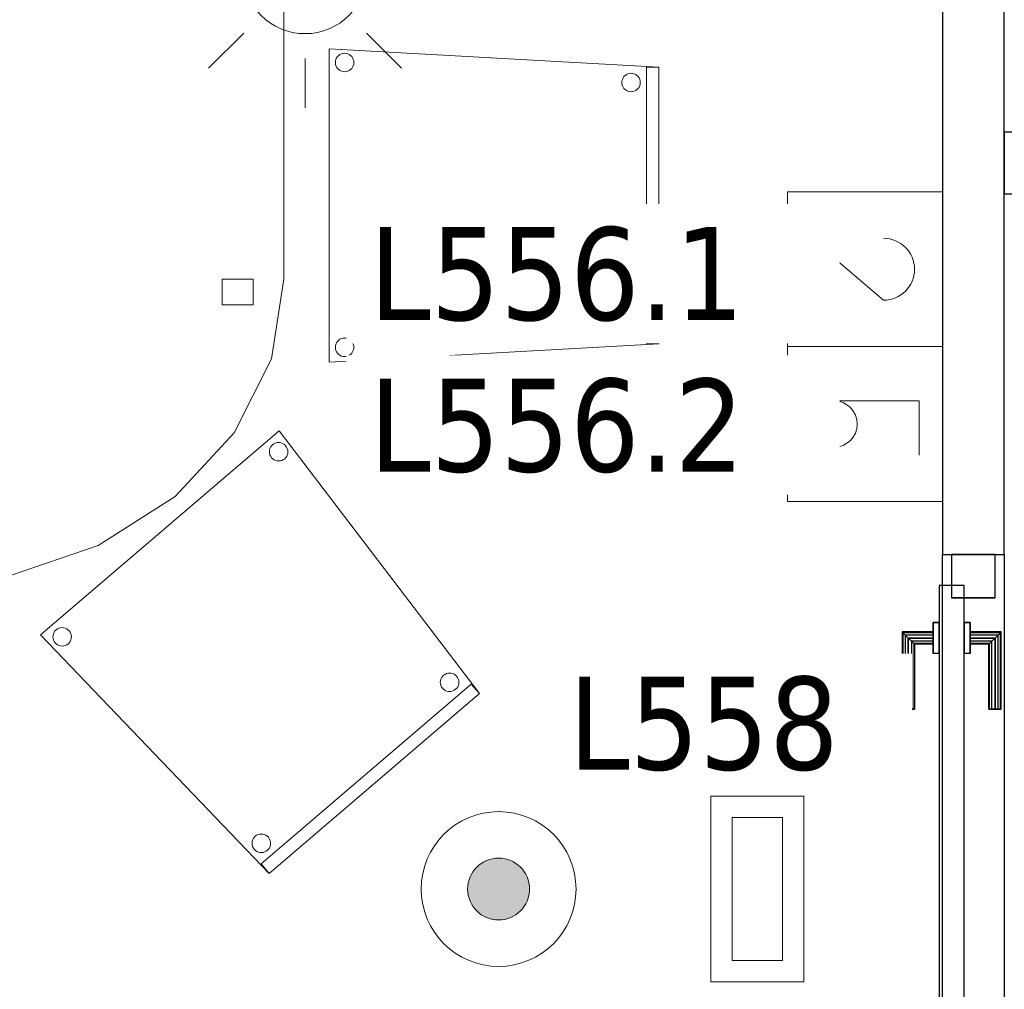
# Model space of a CAD drawing. Header units: metres. Extents: x 397.7 to 427.5, y 12.7 to 28.4.
# Tile 9 of 128: x 402.8 to 404.4, y 24.5 to 26.1. Entities that reach past the tile are written whole.
import ezdxf

# ---------------------------------------------------------------- set-up
doc = ezdxf.new("R2010")
doc.units = ezdxf.units.M
doc.layers.add('01_CARPINTERIA', color=5, linetype='Continuous', lineweight=25, true_color=0x0000ff)
for name, color, linetype, lineweight in [('02_MOBILIARIO', 7, 'Continuous', 18), ('A-DETL-____-MBND', 7, 'Continuous', 18), ('A-DETL-GENF-OTLN', 7, 'Continuous', 18), ('A-GENM-____-OTLN', 7, 'Continuous', 18), ('A-WALL-____-MCUT', 7, 'Continuous', 25), ('A-WALL-____-OTLN', 7, 'Continuous', 25), ('E-ELEC-FIXT-IDEN', 7, 'Continuous', 30), ('E-LITE-____-IDEN', 7, 'Continuous', 30)]:
    doc.layers.add(name, color=color, linetype=linetype, lineweight=lineweight)
doc.styles.add('Tahoma_4', font='tahoma.ttf', dxfattribs={"height": 0.15})

# ---------------------------------------------------------------- blocks, each defined once
blk = doc.blocks.new('Family - Evans P5-151235-08_ENLLUMENAT_P5')
at = {"layer": 'A-WALL-____-MCUT', "color": 253, "true_color": 0xaaaaaa}
for p, q in [((2.821, 0.1), (0, 0.1)), ((0, 0.1), (0, 0)), ((0, 0), (2.821, 0))]:
    blk.add_line(p, q, dxfattribs=at)
at = {"layer": 'A-WALL-____-OTLN', "color": 253, "true_color": 0xaaaaaa}
for p, q in [((2.821, 0.1), (0, 0.1)), ((0, 0.1), (0, 0)), ((0, 0), (2.821, 0))]:
    blk.add_line(p, q, dxfattribs=at)
at = {"layer": 'A-WALL-____-OTLN', "color": 253, "lineweight": 18, "true_color": 0xaaaaaa}
blk.add_line((0, 0), (2.821, 0), dxfattribs=at)
blk = doc.blocks.new('Family - Evans P5-151471-08_ENLLUMENAT_P5')
at = {"layer": 'A-WALL-____-OTLN', "color": 253, "true_color": 0xaaaaaa}
for p, q in [((0, 0.1), (0.94, 0.1)), ((0, 0), (0, 0.1)), ((0, 0.1), (0.94, 0.1)), ((0, 0), (0, 0.1)), ((0.94, 0.1), (0.94, 0)), ((0.94, 0.1), (0.94, 0)), ((0.94, 0), (0, 0)), ((0.94, 0), (0, 0))]:
    blk.add_line(p, q, dxfattribs=at)
at = {"layer": 'A-WALL-____-OTLN', "color": 253, "lineweight": 18, "true_color": 0xaaaaaa}
blk.add_line((0, 0), (0.94, 0), dxfattribs=at)
blk = doc.blocks.new('Family - Vano puerta-151473-08_ENLLUMENAT_P5')
at = {"layer": 'A-GENM-____-OTLN', "color": 253, "true_color": 0xaaaaaa}
for p, q in [((404.437, 25.2472), (404.337, 25.2472)), ((404.337, 25.2472), (404.337, 24.3072)), ((404.337, 24.3072), (404.337, 25.2472)), ((404.337, 25.2472), (404.437, 25.2472)), ((404.437, 24.3072), (404.437, 25.2472)), ((404.437, 25.2472), (404.437, 24.3072)), ((404.337, 24.3072), (404.437, 24.3072)), ((404.337, 24.3072), (404.437, 24.3072))]:
    blk.add_line(p, q, dxfattribs=at)
blk = doc.blocks.new('Family - LONDR55-XX_ZZ-ARQ-CAA-M3D-Londres55-151622-08_ENLLUMENAT_P5')
at = {"layer": '01_CARPINTERIA', "color": 161, "true_color": 0xaaaaff}
for p, q in [((0.69, 0.1487), (0.69, 0.15)), ((0.69, 0.15), (0.69, 0.1487)), ((0.815, 0.15), (0.69, 0.15)), ((0.69, 0.145), (0.69, 0.1487)), ((0.69, 0.1487), (0.69, 0.145)), ((0.8137, 0.1487), (0.69, 0.1487)), ((0.8137, 0.1487), (0.69, 0.1487)), ((0.69, 0.14), (0.69, 0.145)), ((0.69, 0.145), (0.69, 0.14)), ((0.81, 0.145), (0.69, 0.145)), ((0.81, 0.145), (0.69, 0.145)), ((0.81, 0.145), (0.805, 0.14)), ((0.805, 0.14), (0.81, 0.145)), ((0.8137, 0.1487), (0.81, 0.145)), ((0.81, 0.145), (0.8137, 0.1487)), ((0.81, 0.1), (0.81, 0.145)), ((0.81, 0.1), (0.81, 0.145)), ((0.815, 0.15), (0.8137, 0.1487)), ((0.8137, 0.1487), (0.815, 0.15)), ((0.8137, 0.1), (0.8137, 0.1487)), ((0.8137, 0.1), (0.8137, 0.1487)), ((0.815, 0.1), (0.815, 0.15)), ((0.69, 0.135), (0.69, 0.14)), ((0.69, 0.14), (0.69, 0.135)), ((0.69, 0.14), (0.805, 0.14)), ((0.805, 0.14), (0.69, 0.14)), ((0.69, 0.135), (0.69, 0.1313)), ((0.69, 0.1313), (0.69, 0.135)), ((0.8, 0.135), (0.69, 0.135)), ((0.8, 0.135), (0.69, 0.135)), ((0.69, 0.1313), (0.69, 0.13)), ((0.69, 0.13), (0.69, 0.1313)), ((0.7963, 0.1313), (0.69, 0.1313)), ((0.7963, 0.1313), (0.69, 0.1313)), ((0.795, 0.13), (0.69, 0.13)), ((0.795, 0.13), (0.7963, 0.1313)), ((0.7963, 0.1313), (0.795, 0.13)), ((0.795, 0.1), (0.795, 0.13)), ((0.7963, 0.1313), (0.8, 0.135)), ((0.8, 0.135), (0.7963, 0.1313)), ((0.7963, 0.1), (0.7963, 0.1313)), ((0.7963, 0.1), (0.7963, 0.1313)), ((0.8, 0.135), (0.805, 0.14)), ((0.805, 0.14), (0.8, 0.135)), ((0.8, 0.1), (0.8, 0.135)), ((0.8, 0.1), (0.8, 0.135)), ((0.805, 0.14), (0.805, 0.1)), ((0.805, 0.1), (0.805, 0.14)), ((0.83, 0.1), (0.78, 0.1)), ((0.78, 0.1), (0.83, 0.1)), ((0.78, 0.09), (0.78, 0.1)), ((0.78, 0.09), (0.78, 0.1)), ((0.7963, 0.1), (0.795, 0.1)), ((0.795, 0.1), (0.7963, 0.1)), ((0.8, 0.1), (0.7963, 0.1)), ((0.7963, 0.1), (0.8, 0.1)), ((0.805, 0.1), (0.8, 0.1)), ((0.8, 0.1), (0.805, 0.1)), ((0.81, 0.1), (0.805, 0.1)), ((0.805, 0.1), (0.81, 0.1)), ((0.81, 0.1), (0.8137, 0.1)), ((0.8137, 0.1), (0.81, 0.1)), ((0.8137, 0.1), (0.815, 0.1)), ((0.815, 0.1), (0.8137, 0.1)), ((0.83, 0.09), (0.83, 0.1)), ((0.83, 0.1), (0.83, 0.09)), ((0.89, 0.09), (0.05, 0.09)), ((0.05, 0.09), (0.05, 0.05)), ((0.89, 0.09), (0.05, 0.09)), ((0.05, 0.05), (0.05, 0.09)), ((0.83, 0.09), (0.78, 0.09)), ((0.78, 0.09), (0.83, 0.09)), ((0.89, 0.05), (0.89, 0.09)), ((0.89, 0.05), (0.89, 0.09)), ((0.07, 0.07), (0, 0.07)), ((0, 0.07), (0, 0)), ((0.07, 0.07), (0, 0.07)), ((0, 0), (0, 0.07)), ((0.07, 0), (0.07, 0.07)), ((0.07, 0), (0.07, 0.07)), ((0.94, 0.07), (0.87, 0.07)), ((0.87, 0.07), (0.87, 0)), ((0.94, 0.07), (0.87, 0.07)), ((0.87, 0), (0.87, 0.07)), ((0.94, 0), (0.94, 0.07)), ((0.94, 0), (0.94, 0.07)), ((0.05, 0.05), (0.89, 0.05)), ((0.05, 0.05), (0.89, 0.05)), ((0.78, 0.05), (0.83, 0.05)), ((0.83, 0.05), (0.78, 0.05)), ((0.78, 0.04), (0.78, 0.05)), ((0.78, 0.04), (0.78, 0.05)), ((0.83, 0.04), (0.83, 0.05)), ((0.83, 0.05), (0.83, 0.04)), ((0.78, 0.04), (0.83, 0.04)), ((0.83, 0.04), (0.78, 0.04)), ((0.7963, 0.04), (0.795, 0.04)), ((0.795, 0.04), (0.7963, 0.04)), ((0.795, 0.01), (0.795, 0.04)), ((0.8, 0.04), (0.7963, 0.04)), ((0.7963, 0.04), (0.8, 0.04)), ((0.7963, 0.0087), (0.7963, 0.04)), ((0.7963, 0.0087), (0.7963, 0.04)), ((0.8, 0.04), (0.805, 0.04)), ((0.805, 0.04), (0.8, 0.04)), ((0.8, 0.005), (0.8, 0.04)), ((0.8, 0.005), (0.8, 0.04)), ((0.805, 0.04), (0.81, 0.04)), ((0.81, 0.04), (0.805, 0.04)), ((0.805, 0.04), (0.805, 0)), ((0.805, 0), (0.805, 0.04)), ((0.81, 0.04), (0.8137, 0.04)), ((0.8137, 0.04), (0.81, 0.04)), ((0.81, -0.005), (0.81, 0.04)), ((0.81, -0.005), (0.81, 0.04)), ((0.8137, 0.04), (0.815, 0.04)), ((0.815, 0.04), (0.8137, 0.04)), ((0.8137, -0.0087), (0.8137, 0.04)), ((0.8137, -0.0087), (0.8137, 0.04)), ((0.815, -0.01), (0.815, 0.04)), ((0, 0), (0.07, 0)), ((0, 0), (0.07, 0)), ((0.69, 0.0087), (0.69, 0.01)), ((0.69, 0.01), (0.69, 0.0087)), ((0.69, 0.01), (0.795, 0.01)), ((0.69, 0.005), (0.69, 0.0087)), ((0.69, 0.0087), (0.69, 0.005)), ((0.69, 0.0087), (0.7963, 0.0087)), ((0.69, 0.0087), (0.7963, 0.0087)), ((0.69, 0), (0.69, 0.005)), ((0.69, 0.005), (0.69, 0)), ((0.69, 0.005), (0.8, 0.005)), ((0.69, 0.005), (0.8, 0.005)), ((0.69, -0.005), (0.69, 0)), ((0.69, 0), (0.69, -0.005)), ((0.805, 0), (0.69, 0)), ((0.69, 0), (0.805, 0)), ((0.7963, 0.0087), (0.795, 0.01)), ((0.795, 0.01), (0.7963, 0.0087)), ((0.8, 0.005), (0.7963, 0.0087)), ((0.7963, 0.0087), (0.8, 0.005)), ((0.805, 0), (0.8, 0.005)), ((0.8, 0.005), (0.805, 0)), ((0.81, -0.005), (0.805, 0)), ((0.87, 0), (0.94, 0)), ((0.87, 0), (0.94, 0)), ((0.69, -0.005), (0.69, -0.0087)), ((0.69, -0.0087), (0.69, -0.005)), ((0.69, -0.005), (0.81, -0.005)), ((0.69, -0.005), (0.81, -0.005)), ((0.69, -0.0087), (0.69, -0.01)), ((0.69, -0.01), (0.69, -0.0087)), ((0.69, -0.0087), (0.8137, -0.0087)), ((0.69, -0.0087), (0.8137, -0.0087)), ((0.69, -0.01), (0.815, -0.01)), ((0.805, 0), (0.81, -0.005)), ((0.81, -0.005), (0.8137, -0.0087)), ((0.8137, -0.0087), (0.81, -0.005)), ((0.8137, -0.0087), (0.815, -0.01)), ((0.815, -0.01), (0.8137, -0.0087))]:
    blk.add_line(p, q, dxfattribs=at)
blk = doc.blocks.new('Family - Porta P5-151623-08_ENLLUMENAT_P5')
blk.add_blockref('Family - LONDR55-XX_ZZ-ARQ-CAA-M3D-Londres55-151622-08_ENLLUMENAT_P5', (0, 0))
blk = doc.blocks.new('Family - Taula 200X120_P5-151650-08_ENLLUMENAT_P5')
at = {"layer": 'A-DETL-____-MBND', "color": 253, "true_color": 0xaaaaaa}
for p, q in [((0.4447, 1.9692), (0.5999, 1.9861)), ((0.5999, 1.9861), (0.4447, 1.9692)), ((0.5999, 1.9861), (0.7552, 1.9692)), ((0.7552, 1.9692), (0.5999, 1.9861)), ((0.3, 1.9196), (0.4447, 1.9692)), ((0.4447, 1.9692), (0.3, 1.9196)), ((0.7552, 1.9692), (0.8999, 1.9196)), ((0.8999, 1.9196), (0.7552, 1.9692)), ((0.1757, 1.8407), (0.3, 1.9196)), ((0.3, 1.9196), (0.1757, 1.8407)), ((0.8999, 1.9196), (1.0242, 1.8407)), ((1.0242, 1.8407), (0.8999, 1.9196)), ((0.0804, 1.7378), (0.1757, 1.8407)), ((0.1757, 1.8407), (0.0804, 1.7378)), ((1.0242, 1.8407), (1.1195, 1.7378)), ((1.1195, 1.7378), (1.0242, 1.8407)), ((0.0204, 1.6181), (0.0804, 1.7378)), ((0.0804, 1.7378), (0.0204, 1.6181)), ((1.1195, 1.7378), (1.1795, 1.6181)), ((1.1795, 1.6181), (1.1195, 1.7378)), ((0, 1.4896), (0.0204, 1.6181)), ((0.0204, 1.6181), (0, 1.4896)), ((1.1795, 1.6181), (1.1999, 1.4896)), ((1.1999, 1.4896), (1.1795, 1.6181)), ((0.0521, 1.4813), (0.0521, 1.5227)), ((0.0521, 1.5227), (0.1021, 1.5227)), ((0.1021, 1.5227), (0.0521, 1.5227)), ((0.0521, 1.5227), (0.0521, 1.4813)), ((0.1021, 1.5227), (0.1021, 1.4813)), ((0.1021, 1.4813), (0.1021, 1.5227)), ((1.0999, 1.4813), (1.0999, 1.5227)), ((1.0999, 1.5227), (1.1499, 1.5227)), ((1.1499, 1.5227), (1.0999, 1.5227)), ((1.0999, 1.5227), (1.0999, 1.4813)), ((1.1499, 1.5227), (1.1499, 1.4813)), ((1.1499, 1.4813), (1.1499, 1.5227)), ((0, 0.4965), (0, 1.4896)), ((0, 1.4896), (0, 0.4965)), ((0.1021, 1.4813), (0.0521, 1.4813)), ((0.0521, 1.4813), (0.1021, 1.4813)), ((1.1499, 1.4813), (1.0999, 1.4813)), ((1.0999, 1.4813), (1.1499, 1.4813)), ((1.1999, 1.4896), (1.1999, 0.4965)), ((1.1999, 0.4965), (1.1999, 1.4896)), ((0.0204, 0.368), (0, 0.4965)), ((0, 0.4965), (0.0204, 0.368)), ((0.0521, 0.4551), (0.0521, 0.4965)), ((0.0521, 0.4965), (0.1021, 0.4965)), ((0.1021, 0.4965), (0.0521, 0.4965)), ((0.0521, 0.4965), (0.0521, 0.4551)), ((0.1021, 0.4965), (0.1021, 0.4551)), ((0.1021, 0.4551), (0.1021, 0.4965)), ((1.0999, 0.4551), (1.0999, 0.4965)), ((1.0999, 0.4965), (1.1499, 0.4965)), ((1.1499, 0.4965), (1.0999, 0.4965)), ((1.0999, 0.4965), (1.0999, 0.4551)), ((1.1499, 0.4965), (1.1499, 0.4551)), ((1.1499, 0.4551), (1.1499, 0.4965)), ((1.1999, 0.4965), (1.1795, 0.368)), ((1.1795, 0.368), (1.1999, 0.4965)), ((0.1021, 0.4551), (0.0521, 0.4551)), ((0.0521, 0.4551), (0.1021, 0.4551)), ((1.1499, 0.4551), (1.0999, 0.4551)), ((1.0999, 0.4551), (1.1499, 0.4551)), ((0.0804, 0.2483), (0.0204, 0.368)), ((0.0204, 0.368), (0.0804, 0.2483)), ((1.1795, 0.368), (1.1195, 0.2483)), ((1.1195, 0.2483), (1.1795, 0.368)), ((0.1757, 0.1454), (0.0804, 0.2483)), ((0.0804, 0.2483), (0.1757, 0.1454)), ((1.1195, 0.2483), (1.0242, 0.1454)), ((1.0242, 0.1454), (1.1195, 0.2483)), ((0.3, 0.0665), (0.1757, 0.1454)), ((0.1757, 0.1454), (0.3, 0.0665)), ((1.0242, 0.1454), (0.8999, 0.0665)), ((0.8999, 0.0665), (1.0242, 0.1454)), ((0.4447, 0.0169), (0.3, 0.0665)), ((0.3, 0.0665), (0.4447, 0.0169)), ((0.8999, 0.0665), (0.7552, 0.0169)), ((0.7552, 0.0169), (0.8999, 0.0665)), ((0.5999, 0), (0.4447, 0.0169)), ((0.4447, 0.0169), (0.5999, 0)), ((0.7552, 0.0169), (0.5999, 0)), ((0.5999, 0), (0.7552, 0.0169))]:
    blk.add_line(p, q, dxfattribs=at)
blk = doc.blocks.new('Family - Evans P5-151946-08_ENLLUMENAT_P5')
at = {"layer": 'A-WALL-____-MCUT', "color": 253, "true_color": 0xaaaaaa}
for p, q in [((0.64, 0.1), (0, 0.1)), ((0, 0.1), (0, 0)), ((0.64, 0), (0.64, 0.1)), ((0, 0), (0.64, 0))]:
    blk.add_line(p, q, dxfattribs=at)
at = {"layer": 'A-WALL-____-OTLN', "color": 253, "true_color": 0xaaaaaa}
for p, q in [((0.64, 0.1), (0, 0.1)), ((0, 0.1), (0, 0)), ((0.64, 0), (0.64, 0.1)), ((0, 0), (0.64, 0))]:
    blk.add_line(p, q, dxfattribs=at)
at = {"layer": 'A-WALL-____-OTLN', "color": 253, "lineweight": 18, "true_color": 0xaaaaaa}
blk.add_line((0, 0), (0.64, 0), dxfattribs=at)
blk = doc.blocks.new('Family - Cadira confident_P5-151968-08_ENLLUMENAT_P5')
at = {"layer": 'A-DETL-____-MBND', "color": 253, "true_color": 0xaaaaaa}
for p, q in [((0, 0.3852), (0.3849, 0.7145)), ((0.3849, 0.7145), (0, 0.3852)), ((0.3849, 0.7145), (0.7083, 0.2903)), ((0.7083, 0.2903), (0.3849, 0.7145)), ((0.3695, 0.6834), (0.3702, 0.6859)), ((0.3702, 0.6859), (0.3695, 0.6834)), ((0.3702, 0.6859), (0.3713, 0.6883)), ((0.3713, 0.6883), (0.3702, 0.6859)), ((0.3713, 0.6883), (0.3727, 0.6904)), ((0.3727, 0.6904), (0.3713, 0.6883)), ((0.3727, 0.6904), (0.3746, 0.6923)), ((0.3746, 0.6923), (0.3727, 0.6904)), ((0.3746, 0.6923), (0.3767, 0.6938)), ((0.3767, 0.6938), (0.3746, 0.6923)), ((0.3767, 0.6938), (0.379, 0.6949)), ((0.379, 0.6949), (0.3767, 0.6938)), ((0.379, 0.6949), (0.3815, 0.6956)), ((0.3815, 0.6956), (0.379, 0.6949)), ((0.3815, 0.6956), (0.3841, 0.6959)), ((0.3841, 0.6959), (0.3815, 0.6956)), ((0.3841, 0.6959), (0.3867, 0.6957)), ((0.3867, 0.6957), (0.3841, 0.6959)), ((0.3867, 0.6957), (0.3892, 0.695)), ((0.3892, 0.695), (0.3867, 0.6957)), ((0.3892, 0.695), (0.3916, 0.6939)), ((0.3916, 0.6939), (0.3892, 0.695)), ((0.3916, 0.6939), (0.3938, 0.6925)), ((0.3938, 0.6925), (0.3916, 0.6939)), ((0.3938, 0.6925), (0.3956, 0.6906)), ((0.3956, 0.6906), (0.3938, 0.6925)), ((0.3956, 0.6906), (0.3971, 0.6885)), ((0.3971, 0.6885), (0.3956, 0.6906)), ((0.3971, 0.6885), (0.3983, 0.6862)), ((0.3983, 0.6862), (0.3971, 0.6885)), ((0.3983, 0.6862), (0.399, 0.6837)), ((0.399, 0.6837), (0.3983, 0.6862)), ((0.399, 0.6837), (0.3992, 0.6811)), ((0.3992, 0.6811), (0.399, 0.6837)), ((0.3693, 0.6808), (0.3695, 0.6834)), ((0.3695, 0.6834), (0.3693, 0.6808)), ((0.3696, 0.6782), (0.3693, 0.6808)), ((0.3693, 0.6808), (0.3696, 0.6782)), ((0.3703, 0.6757), (0.3696, 0.6782)), ((0.3696, 0.6782), (0.3703, 0.6757)), ((0.3714, 0.6733), (0.3703, 0.6757)), ((0.3703, 0.6757), (0.3714, 0.6733)), ((0.3729, 0.6712), (0.3714, 0.6733)), ((0.3714, 0.6733), (0.3729, 0.6712)), ((0.3748, 0.6694), (0.3729, 0.6712)), ((0.3729, 0.6712), (0.3748, 0.6694)), ((0.3769, 0.6679), (0.3748, 0.6694)), ((0.3748, 0.6694), (0.3769, 0.6679)), ((0.3793, 0.6668), (0.3769, 0.6679)), ((0.3769, 0.6679), (0.3793, 0.6668)), ((0.3919, 0.6681), (0.3895, 0.6669)), ((0.3895, 0.6669), (0.3919, 0.6681)), ((0.394, 0.6696), (0.3919, 0.6681)), ((0.3919, 0.6681), (0.394, 0.6696)), ((0.3958, 0.6714), (0.394, 0.6696)), ((0.394, 0.6696), (0.3958, 0.6714)), ((0.3973, 0.6736), (0.3958, 0.6714)), ((0.3958, 0.6714), (0.3973, 0.6736)), ((0.3984, 0.6759), (0.3973, 0.6736)), ((0.3973, 0.6736), (0.3984, 0.6759)), ((0.399, 0.6785), (0.3984, 0.6759)), ((0.3984, 0.6759), (0.399, 0.6785)), ((0.3992, 0.6811), (0.399, 0.6785)), ((0.399, 0.6785), (0.3992, 0.6811)), ((0.3818, 0.6662), (0.3793, 0.6668)), ((0.3793, 0.6668), (0.3818, 0.6662)), ((0.3844, 0.666), (0.3818, 0.6662)), ((0.3818, 0.6662), (0.3844, 0.666)), ((0.387, 0.6662), (0.3844, 0.666)), ((0.3844, 0.666), (0.387, 0.6662)), ((0.3895, 0.6669), (0.387, 0.6662)), ((0.387, 0.6662), (0.3895, 0.6669)), ((0.369, 0), (0, 0.3852)), ((0, 0.3852), (0.369, 0)), ((0.0198, 0.3818), (0.02, 0.3843)), ((0.02, 0.3843), (0.0198, 0.3818)), ((0.02, 0.3792), (0.0198, 0.3818)), ((0.0198, 0.3818), (0.02, 0.3792)), ((0.02, 0.3843), (0.0206, 0.3869)), ((0.0206, 0.3869), (0.02, 0.3843)), ((0.0206, 0.3869), (0.0217, 0.3892)), ((0.0217, 0.3892), (0.0206, 0.3869)), ((0.0217, 0.3892), (0.0232, 0.3914)), ((0.0232, 0.3914), (0.0217, 0.3892)), ((0.0232, 0.3914), (0.025, 0.3932)), ((0.025, 0.3932), (0.0232, 0.3914)), ((0.025, 0.3932), (0.0271, 0.3948)), ((0.0271, 0.3948), (0.025, 0.3932)), ((0.0271, 0.3948), (0.0295, 0.3959)), ((0.0295, 0.3959), (0.0271, 0.3948)), ((0.0295, 0.3959), (0.032, 0.3966)), ((0.032, 0.3966), (0.0295, 0.3959)), ((0.032, 0.3966), (0.0346, 0.3968)), ((0.0346, 0.3968), (0.032, 0.3966)), ((0.0346, 0.3968), (0.0372, 0.3966)), ((0.0372, 0.3966), (0.0346, 0.3968)), ((0.0372, 0.3966), (0.0397, 0.396)), ((0.0397, 0.396), (0.0372, 0.3966)), ((0.0397, 0.396), (0.0421, 0.3949)), ((0.0421, 0.3949), (0.0397, 0.396)), ((0.0421, 0.3949), (0.0442, 0.3934)), ((0.0442, 0.3934), (0.0421, 0.3949)), ((0.0442, 0.3934), (0.0461, 0.3916)), ((0.0461, 0.3916), (0.0442, 0.3934)), ((0.0461, 0.3916), (0.0476, 0.3895)), ((0.0476, 0.3895), (0.0461, 0.3916)), ((0.0476, 0.3895), (0.0487, 0.3871)), ((0.0487, 0.3871), (0.0476, 0.3895)), ((0.0487, 0.3871), (0.0494, 0.3846)), ((0.0494, 0.3846), (0.0487, 0.3871)), ((0.0494, 0.3846), (0.0497, 0.382)), ((0.0497, 0.382), (0.0494, 0.3846)), ((0.0497, 0.382), (0.0495, 0.3794)), ((0.0495, 0.3794), (0.0497, 0.382)), ((0.0207, 0.3766), (0.02, 0.3792)), ((0.02, 0.3792), (0.0207, 0.3766)), ((0.0219, 0.3743), (0.0207, 0.3766)), ((0.0207, 0.3766), (0.0219, 0.3743)), ((0.0234, 0.3722), (0.0219, 0.3743)), ((0.0219, 0.3743), (0.0234, 0.3722)), ((0.0252, 0.3704), (0.0234, 0.3722)), ((0.0234, 0.3722), (0.0252, 0.3704)), ((0.0274, 0.3689), (0.0252, 0.3704)), ((0.0252, 0.3704), (0.0274, 0.3689)), ((0.0297, 0.3678), (0.0274, 0.3689)), ((0.0274, 0.3689), (0.0297, 0.3678)), ((0.0323, 0.3672), (0.0297, 0.3678)), ((0.0297, 0.3678), (0.0323, 0.3672)), ((0.0349, 0.367), (0.0323, 0.3672)), ((0.0323, 0.3672), (0.0349, 0.367)), ((0.0375, 0.3672), (0.0349, 0.367)), ((0.0349, 0.367), (0.0375, 0.3672)), ((0.04, 0.3679), (0.0375, 0.3672)), ((0.0375, 0.3672), (0.04, 0.3679)), ((0.0423, 0.369), (0.04, 0.3679)), ((0.04, 0.3679), (0.0423, 0.369)), ((0.0444, 0.3705), (0.0423, 0.369)), ((0.0423, 0.369), (0.0444, 0.3705)), ((0.0463, 0.3724), (0.0444, 0.3705)), ((0.0444, 0.3705), (0.0463, 0.3724)), ((0.0477, 0.3745), (0.0463, 0.3724)), ((0.0463, 0.3724), (0.0477, 0.3745)), ((0.0488, 0.3769), (0.0477, 0.3745)), ((0.0477, 0.3745), (0.0488, 0.3769)), ((0.0495, 0.3794), (0.0488, 0.3769)), ((0.0488, 0.3769), (0.0495, 0.3794)), ((0.6473, 0.3159), (0.6487, 0.318)), ((0.6487, 0.318), (0.6473, 0.3159)), ((0.6487, 0.318), (0.6506, 0.3199)), ((0.6506, 0.3199), (0.6487, 0.318)), ((0.6506, 0.3199), (0.6527, 0.3214)), ((0.6527, 0.3214), (0.6506, 0.3199)), ((0.6527, 0.3214), (0.655, 0.3225)), ((0.655, 0.3225), (0.6527, 0.3214)), ((0.655, 0.3225), (0.6575, 0.3232)), ((0.6575, 0.3232), (0.655, 0.3225)), ((0.6575, 0.3232), (0.6601, 0.3234)), ((0.6601, 0.3234), (0.6575, 0.3232)), ((0.6601, 0.3234), (0.6627, 0.3232)), ((0.6627, 0.3232), (0.6601, 0.3234)), ((0.6627, 0.3232), (0.6652, 0.3226)), ((0.6652, 0.3226), (0.6627, 0.3232)), ((0.6652, 0.3226), (0.6676, 0.3215)), ((0.6676, 0.3215), (0.6652, 0.3226)), ((0.6676, 0.3215), (0.6698, 0.32)), ((0.6698, 0.32), (0.6676, 0.3215)), ((0.6698, 0.32), (0.6716, 0.3182)), ((0.6716, 0.3182), (0.6698, 0.32)), ((0.6716, 0.3182), (0.6731, 0.3161)), ((0.6731, 0.3161), (0.6716, 0.3182)), ((0.356, 0.0152), (0.6953, 0.3055)), ((0.6953, 0.3055), (0.356, 0.0152)), ((0.6453, 0.3084), (0.6455, 0.311)), ((0.6455, 0.311), (0.6453, 0.3084)), ((0.6456, 0.3058), (0.6453, 0.3084)), ((0.6453, 0.3084), (0.6456, 0.3058)), ((0.6455, 0.311), (0.6462, 0.3135)), ((0.6462, 0.3135), (0.6455, 0.311)), ((0.6463, 0.3033), (0.6456, 0.3058)), ((0.6456, 0.3058), (0.6463, 0.3033)), ((0.6462, 0.3135), (0.6473, 0.3159)), ((0.6473, 0.3159), (0.6462, 0.3135)), ((0.6474, 0.3009), (0.6463, 0.3033)), ((0.6463, 0.3033), (0.6474, 0.3009)), ((0.6731, 0.3161), (0.6743, 0.3138)), ((0.6743, 0.3138), (0.6731, 0.3161)), ((0.6744, 0.3035), (0.6733, 0.3012)), ((0.6733, 0.3012), (0.6744, 0.3035)), ((0.6743, 0.3138), (0.675, 0.3112)), ((0.675, 0.3112), (0.6743, 0.3138)), ((0.675, 0.3061), (0.6744, 0.3035)), ((0.6744, 0.3035), (0.675, 0.3061)), ((0.675, 0.3112), (0.6752, 0.3087)), ((0.6752, 0.3087), (0.675, 0.3112)), ((0.6752, 0.3087), (0.675, 0.3061)), ((0.675, 0.3061), (0.6752, 0.3087)), ((0.6953, 0.3055), (0.7083, 0.2903)), ((0.7083, 0.2903), (0.6953, 0.3055)), ((0.7083, 0.2903), (0.369, 0)), ((0.369, 0), (0.7083, 0.2903)), ((0.7083, 0.2903), (0.369, 0)), ((0.369, 0), (0.7083, 0.2903)), ((0.6489, 0.2988), (0.6474, 0.3009)), ((0.6474, 0.3009), (0.6489, 0.2988)), ((0.6508, 0.297), (0.6489, 0.2988)), ((0.6489, 0.2988), (0.6508, 0.297)), ((0.6529, 0.2955), (0.6508, 0.297)), ((0.6508, 0.297), (0.6529, 0.2955)), ((0.6553, 0.2944), (0.6529, 0.2955)), ((0.6529, 0.2955), (0.6553, 0.2944)), ((0.6578, 0.2938), (0.6553, 0.2944)), ((0.6553, 0.2944), (0.6578, 0.2938)), ((0.6604, 0.2936), (0.6578, 0.2938)), ((0.6578, 0.2938), (0.6604, 0.2936)), ((0.663, 0.2938), (0.6604, 0.2936)), ((0.6604, 0.2936), (0.663, 0.2938)), ((0.6655, 0.2945), (0.663, 0.2938)), ((0.663, 0.2938), (0.6655, 0.2945)), ((0.6679, 0.2956), (0.6655, 0.2945)), ((0.6655, 0.2945), (0.6679, 0.2956)), ((0.67, 0.2972), (0.6679, 0.2956)), ((0.6679, 0.2956), (0.67, 0.2972)), ((0.6718, 0.299), (0.67, 0.2972)), ((0.67, 0.2972), (0.6718, 0.299)), ((0.6733, 0.3012), (0.6718, 0.299)), ((0.6718, 0.299), (0.6733, 0.3012)), ((0.3414, 0.0483), (0.3416, 0.0509)), ((0.3416, 0.0509), (0.3414, 0.0483)), ((0.3416, 0.0458), (0.3414, 0.0483)), ((0.3414, 0.0483), (0.3416, 0.0458)), ((0.3416, 0.0509), (0.3422, 0.0535)), ((0.3422, 0.0535), (0.3416, 0.0509)), ((0.3422, 0.0535), (0.3433, 0.0558)), ((0.3433, 0.0558), (0.3422, 0.0535)), ((0.3433, 0.0558), (0.3448, 0.058)), ((0.3448, 0.058), (0.3433, 0.0558)), ((0.3448, 0.058), (0.3466, 0.0598)), ((0.3466, 0.0598), (0.3448, 0.058)), ((0.3466, 0.0598), (0.3487, 0.0614)), ((0.3487, 0.0614), (0.3466, 0.0598)), ((0.3487, 0.0614), (0.3511, 0.0625)), ((0.3511, 0.0625), (0.3487, 0.0614)), ((0.3511, 0.0625), (0.3536, 0.0632)), ((0.3536, 0.0632), (0.3511, 0.0625)), ((0.3536, 0.0632), (0.3562, 0.0634)), ((0.3562, 0.0634), (0.3536, 0.0632)), ((0.3562, 0.0634), (0.3588, 0.0632)), ((0.3588, 0.0632), (0.3562, 0.0634)), ((0.3588, 0.0632), (0.3613, 0.0626)), ((0.3613, 0.0626), (0.3588, 0.0632)), ((0.3613, 0.0626), (0.3637, 0.0615)), ((0.3637, 0.0615), (0.3613, 0.0626)), ((0.3637, 0.0615), (0.3658, 0.06)), ((0.3658, 0.06), (0.3637, 0.0615)), ((0.3658, 0.06), (0.3677, 0.0582)), ((0.3677, 0.0582), (0.3658, 0.06)), ((0.3677, 0.0582), (0.3692, 0.0561)), ((0.3692, 0.0561), (0.3677, 0.0582)), ((0.3692, 0.0561), (0.3703, 0.0537)), ((0.3703, 0.0537), (0.3692, 0.0561)), ((0.3703, 0.0537), (0.371, 0.0512)), ((0.371, 0.0512), (0.3703, 0.0537)), ((0.371, 0.0512), (0.3713, 0.0486)), ((0.3713, 0.0486), (0.371, 0.0512)), ((0.3713, 0.0486), (0.3711, 0.046)), ((0.3711, 0.046), (0.3713, 0.0486)), ((0.3423, 0.0432), (0.3416, 0.0458)), ((0.3416, 0.0458), (0.3423, 0.0432)), ((0.3435, 0.0409), (0.3423, 0.0432)), ((0.3423, 0.0432), (0.3435, 0.0409)), ((0.345, 0.0388), (0.3435, 0.0409)), ((0.3435, 0.0409), (0.345, 0.0388)), ((0.3468, 0.037), (0.345, 0.0388)), ((0.345, 0.0388), (0.3468, 0.037)), ((0.349, 0.0355), (0.3468, 0.037)), ((0.3468, 0.037), (0.349, 0.0355)), ((0.3513, 0.0344), (0.349, 0.0355)), ((0.349, 0.0355), (0.3513, 0.0344)), ((0.3539, 0.0338), (0.3513, 0.0344)), ((0.3513, 0.0344), (0.3539, 0.0338)), ((0.3565, 0.0335), (0.3539, 0.0338)), ((0.3539, 0.0338), (0.3565, 0.0335)), ((0.3591, 0.0338), (0.3565, 0.0335)), ((0.3565, 0.0335), (0.3591, 0.0338)), ((0.3616, 0.0345), (0.3591, 0.0338)), ((0.3591, 0.0338), (0.3616, 0.0345)), ((0.3639, 0.0356), (0.3616, 0.0345)), ((0.3616, 0.0345), (0.3639, 0.0356)), ((0.366, 0.0371), (0.3639, 0.0356)), ((0.3639, 0.0356), (0.366, 0.0371)), ((0.3679, 0.039), (0.366, 0.0371)), ((0.366, 0.0371), (0.3679, 0.039)), ((0.3693, 0.0411), (0.3679, 0.039)), ((0.3679, 0.039), (0.3693, 0.0411)), ((0.3704, 0.0435), (0.3693, 0.0411)), ((0.3693, 0.0411), (0.3704, 0.0435)), ((0.3711, 0.046), (0.3704, 0.0435)), ((0.3704, 0.0435), (0.3711, 0.046)), ((0.369, 0), (0.356, 0.0152)), ((0.356, 0.0152), (0.369, 0))]:
    blk.add_line(p, q, dxfattribs=at)
blk = doc.blocks.new('Family - Cadira confident_P5-151980-08_ENLLUMENAT_P5')
at = {"layer": 'A-DETL-____-MBND', "color": 253, "true_color": 0xaaaaaa}
for p, q in [((0, 0.5065), (0.5326, 0.4765)), ((0, 0), (0, 0.5065)), ((0.5326, 0.4765), (0, 0.5065)), ((0, 0.5065), (0, 0)), ((0.0122, 0.4917), (0.0137, 0.4938)), ((0.0137, 0.4938), (0.0122, 0.4917)), ((0.0137, 0.4938), (0.0155, 0.4957)), ((0.0155, 0.4957), (0.0137, 0.4938)), ((0.0155, 0.4957), (0.0176, 0.4972)), ((0.0176, 0.4972), (0.0155, 0.4957)), ((0.0176, 0.4972), (0.02, 0.4983)), ((0.02, 0.4983), (0.0176, 0.4972)), ((0.02, 0.4983), (0.0225, 0.4989)), ((0.0225, 0.4989), (0.02, 0.4983)), ((0.0225, 0.4989), (0.0251, 0.4992)), ((0.0251, 0.4992), (0.0225, 0.4989)), ((0.0251, 0.4992), (0.0277, 0.4989)), ((0.0277, 0.4989), (0.0251, 0.4992)), ((0.0277, 0.4989), (0.0302, 0.4983)), ((0.0302, 0.4983), (0.0277, 0.4989)), ((0.0302, 0.4983), (0.0326, 0.4972)), ((0.0326, 0.4972), (0.0302, 0.4983)), ((0.0326, 0.4972), (0.0347, 0.4957)), ((0.0347, 0.4957), (0.0326, 0.4972)), ((0.0347, 0.4957), (0.0365, 0.4938)), ((0.0365, 0.4938), (0.0347, 0.4957)), ((0.0365, 0.4938), (0.038, 0.4917)), ((0.038, 0.4917), (0.0365, 0.4938)), ((0.0102, 0.4842), (0.0104, 0.4868)), ((0.0104, 0.4868), (0.0102, 0.4842)), ((0.0104, 0.4816), (0.0102, 0.4842)), ((0.0102, 0.4842), (0.0104, 0.4816)), ((0.0104, 0.4868), (0.0111, 0.4893)), ((0.0111, 0.4893), (0.0104, 0.4868)), ((0.0111, 0.4791), (0.0104, 0.4816)), ((0.0104, 0.4816), (0.0111, 0.4791)), ((0.0111, 0.4893), (0.0122, 0.4917)), ((0.0122, 0.4917), (0.0111, 0.4893)), ((0.0122, 0.4768), (0.0111, 0.4791)), ((0.0111, 0.4791), (0.0122, 0.4768)), ((0.038, 0.4917), (0.0391, 0.4893)), ((0.0391, 0.4893), (0.038, 0.4917)), ((0.0391, 0.4791), (0.038, 0.4768)), ((0.038, 0.4768), (0.0391, 0.4791)), ((0.0391, 0.4893), (0.0398, 0.4868)), ((0.0398, 0.4868), (0.0391, 0.4893)), ((0.0398, 0.4816), (0.0391, 0.4791)), ((0.0391, 0.4791), (0.0398, 0.4816)), ((0.0398, 0.4868), (0.04, 0.4842)), ((0.04, 0.4842), (0.0398, 0.4868)), ((0.04, 0.4842), (0.0398, 0.4816)), ((0.0398, 0.4816), (0.04, 0.4842)), ((0.0137, 0.4746), (0.0122, 0.4768)), ((0.0122, 0.4768), (0.0137, 0.4746)), ((0.0155, 0.4728), (0.0137, 0.4746)), ((0.0137, 0.4746), (0.0155, 0.4728)), ((0.0176, 0.4713), (0.0155, 0.4728)), ((0.0155, 0.4728), (0.0176, 0.4713)), ((0.02, 0.4702), (0.0176, 0.4713)), ((0.0176, 0.4713), (0.02, 0.4702)), ((0.0225, 0.4695), (0.02, 0.4702)), ((0.02, 0.4702), (0.0225, 0.4695)), ((0.0251, 0.4693), (0.0225, 0.4695)), ((0.0225, 0.4695), (0.0251, 0.4693)), ((0.0277, 0.4695), (0.0251, 0.4693)), ((0.0251, 0.4693), (0.0277, 0.4695)), ((0.0302, 0.4702), (0.0277, 0.4695)), ((0.0277, 0.4695), (0.0302, 0.4702)), ((0.0326, 0.4713), (0.0302, 0.4702)), ((0.0302, 0.4702), (0.0326, 0.4713)), ((0.0347, 0.4728), (0.0326, 0.4713)), ((0.0326, 0.4713), (0.0347, 0.4728)), ((0.0365, 0.4746), (0.0347, 0.4728)), ((0.0347, 0.4728), (0.0365, 0.4746)), ((0.038, 0.4768), (0.0365, 0.4746)), ((0.0365, 0.4746), (0.038, 0.4768)), ((0.4746, 0.4593), (0.4761, 0.4615)), ((0.4761, 0.4615), (0.4746, 0.4593)), ((0.4761, 0.4615), (0.4779, 0.4633)), ((0.4779, 0.4633), (0.4761, 0.4615)), ((0.4779, 0.4633), (0.48, 0.4648)), ((0.48, 0.4648), (0.4779, 0.4633)), ((0.48, 0.4648), (0.4824, 0.4659)), ((0.4824, 0.4659), (0.48, 0.4648)), ((0.4824, 0.4659), (0.4849, 0.4666)), ((0.4849, 0.4666), (0.4824, 0.4659)), ((0.4849, 0.4666), (0.4875, 0.4668)), ((0.4875, 0.4668), (0.4849, 0.4666)), ((0.4875, 0.4668), (0.4901, 0.4666)), ((0.4901, 0.4666), (0.4875, 0.4668)), ((0.4901, 0.4666), (0.4926, 0.4659)), ((0.4926, 0.4659), (0.4901, 0.4666)), ((0.4926, 0.4659), (0.495, 0.4648)), ((0.495, 0.4648), (0.4926, 0.4659)), ((0.495, 0.4648), (0.4971, 0.4633)), ((0.4971, 0.4633), (0.495, 0.4648)), ((0.4971, 0.4633), (0.4989, 0.4615)), ((0.4989, 0.4615), (0.4971, 0.4633)), ((0.4989, 0.4615), (0.5004, 0.4593)), ((0.5004, 0.4593), (0.4989, 0.4615)), ((0.5126, 0.03), (0.5126, 0.4765)), ((0.5126, 0.4765), (0.5326, 0.4765)), ((0.5126, 0.4765), (0.5126, 0.03)), ((0.5326, 0.4765), (0.5126, 0.4765)), ((0.5326, 0.4765), (0.5326, 0.03)), ((0.5326, 0.03), (0.5326, 0.4765)), ((0.5326, 0.4765), (0.5326, 0.03)), ((0.5326, 0.03), (0.5326, 0.4765)), ((0.4726, 0.4519), (0.4728, 0.4545)), ((0.4728, 0.4545), (0.4726, 0.4519)), ((0.4728, 0.4493), (0.4726, 0.4519)), ((0.4726, 0.4519), (0.4728, 0.4493)), ((0.4728, 0.4545), (0.4735, 0.457)), ((0.4735, 0.457), (0.4728, 0.4545)), ((0.4735, 0.4468), (0.4728, 0.4493)), ((0.4728, 0.4493), (0.4735, 0.4468)), ((0.4735, 0.457), (0.4746, 0.4593)), ((0.4746, 0.4593), (0.4735, 0.457)), ((0.4746, 0.4444), (0.4735, 0.4468)), ((0.4735, 0.4468), (0.4746, 0.4444)), ((0.5004, 0.4593), (0.5015, 0.457)), ((0.5015, 0.457), (0.5004, 0.4593)), ((0.5015, 0.4468), (0.5004, 0.4444)), ((0.5004, 0.4444), (0.5015, 0.4468)), ((0.5015, 0.457), (0.5022, 0.4545)), ((0.5022, 0.4545), (0.5015, 0.457)), ((0.5022, 0.4493), (0.5015, 0.4468)), ((0.5015, 0.4468), (0.5022, 0.4493)), ((0.5022, 0.4545), (0.5024, 0.4519)), ((0.5024, 0.4519), (0.5022, 0.4545)), ((0.5024, 0.4519), (0.5022, 0.4493)), ((0.5022, 0.4493), (0.5024, 0.4519)), ((0.4761, 0.4423), (0.4746, 0.4444)), ((0.4746, 0.4444), (0.4761, 0.4423)), ((0.4779, 0.4404), (0.4761, 0.4423)), ((0.4761, 0.4423), (0.4779, 0.4404)), ((0.48, 0.4389), (0.4779, 0.4404)), ((0.4779, 0.4404), (0.48, 0.4389)), ((0.4824, 0.4378), (0.48, 0.4389)), ((0.48, 0.4389), (0.4824, 0.4378)), ((0.4849, 0.4372), (0.4824, 0.4378)), ((0.4824, 0.4378), (0.4849, 0.4372)), ((0.4875, 0.4369), (0.4849, 0.4372)), ((0.4849, 0.4372), (0.4875, 0.4369)), ((0.4901, 0.4372), (0.4875, 0.4369)), ((0.4875, 0.4369), (0.4901, 0.4372)), ((0.4926, 0.4378), (0.4901, 0.4372)), ((0.4901, 0.4372), (0.4926, 0.4378)), ((0.495, 0.4389), (0.4926, 0.4378)), ((0.4926, 0.4378), (0.495, 0.4389)), ((0.4971, 0.4404), (0.495, 0.4389)), ((0.495, 0.4389), (0.4971, 0.4404)), ((0.4989, 0.4423), (0.4971, 0.4404)), ((0.4971, 0.4404), (0.4989, 0.4423)), ((0.5004, 0.4444), (0.4989, 0.4423)), ((0.4989, 0.4423), (0.5004, 0.4444)), ((0.4779, 0.0633), (0.48, 0.0648)), ((0.48, 0.0648), (0.4779, 0.0633)), ((0.48, 0.0648), (0.4824, 0.0659)), ((0.4824, 0.0659), (0.48, 0.0648)), ((0.4824, 0.0659), (0.4849, 0.0666)), ((0.4849, 0.0666), (0.4824, 0.0659)), ((0.4849, 0.0666), (0.4875, 0.0668)), ((0.4875, 0.0668), (0.4849, 0.0666)), ((0.4875, 0.0668), (0.4901, 0.0666)), ((0.4901, 0.0666), (0.4875, 0.0668)), ((0.4901, 0.0666), (0.4926, 0.0659)), ((0.4926, 0.0659), (0.4901, 0.0666)), ((0.4926, 0.0659), (0.495, 0.0648)), ((0.495, 0.0648), (0.4926, 0.0659)), ((0.495, 0.0648), (0.4971, 0.0633)), ((0.4971, 0.0633), (0.495, 0.0648)), ((0.4726, 0.0519), (0.4728, 0.0545)), ((0.4728, 0.0545), (0.4726, 0.0519)), ((0.4728, 0.0493), (0.4726, 0.0519)), ((0.4726, 0.0519), (0.4728, 0.0493)), ((0.4728, 0.0545), (0.4735, 0.057)), ((0.4735, 0.057), (0.4728, 0.0545)), ((0.4735, 0.0468), (0.4728, 0.0493)), ((0.4728, 0.0493), (0.4735, 0.0468)), ((0.4735, 0.057), (0.4746, 0.0593)), ((0.4746, 0.0593), (0.4735, 0.057)), ((0.4746, 0.0593), (0.4761, 0.0615)), ((0.4761, 0.0615), (0.4746, 0.0593)), ((0.4761, 0.0615), (0.4779, 0.0633)), ((0.4779, 0.0633), (0.4761, 0.0615)), ((0.4971, 0.0633), (0.4989, 0.0615)), ((0.4989, 0.0615), (0.4971, 0.0633)), ((0.4989, 0.0615), (0.5004, 0.0593)), ((0.5004, 0.0593), (0.4989, 0.0615)), ((0.5004, 0.0593), (0.5015, 0.057)), ((0.5015, 0.057), (0.5004, 0.0593)), ((0.5015, 0.057), (0.5022, 0.0545)), ((0.5022, 0.0545), (0.5015, 0.057)), ((0.5022, 0.0493), (0.5015, 0.0468)), ((0.5015, 0.0468), (0.5022, 0.0493)), ((0.5022, 0.0545), (0.5024, 0.0519)), ((0.5024, 0.0519), (0.5022, 0.0545)), ((0.5024, 0.0519), (0.5022, 0.0493)), ((0.5022, 0.0493), (0.5024, 0.0519)), ((0.0122, 0.0317), (0.0137, 0.0338)), ((0.0137, 0.0338), (0.0122, 0.0317)), ((0.0137, 0.0338), (0.0155, 0.0357)), ((0.0155, 0.0357), (0.0137, 0.0338)), ((0.0155, 0.0357), (0.0176, 0.0372)), ((0.0176, 0.0372), (0.0155, 0.0357)), ((0.0176, 0.0372), (0.02, 0.0383)), ((0.02, 0.0383), (0.0176, 0.0372)), ((0.02, 0.0383), (0.0225, 0.0389)), ((0.0225, 0.0389), (0.02, 0.0383)), ((0.0225, 0.0389), (0.0251, 0.0392)), ((0.0251, 0.0392), (0.0225, 0.0389)), ((0.0251, 0.0392), (0.0277, 0.0389)), ((0.0277, 0.0389), (0.0251, 0.0392)), ((0.0277, 0.0389), (0.0302, 0.0383)), ((0.0302, 0.0383), (0.0277, 0.0389)), ((0.0302, 0.0383), (0.0326, 0.0372)), ((0.0326, 0.0372), (0.0302, 0.0383)), ((0.0326, 0.0372), (0.0347, 0.0357)), ((0.0347, 0.0357), (0.0326, 0.0372)), ((0.0347, 0.0357), (0.0365, 0.0338)), ((0.0365, 0.0338), (0.0347, 0.0357)), ((0.0365, 0.0338), (0.038, 0.0317)), ((0.038, 0.0317), (0.0365, 0.0338)), ((0.4746, 0.0444), (0.4735, 0.0468)), ((0.4735, 0.0468), (0.4746, 0.0444)), ((0.4761, 0.0423), (0.4746, 0.0444)), ((0.4746, 0.0444), (0.4761, 0.0423)), ((0.4779, 0.0404), (0.4761, 0.0423)), ((0.4761, 0.0423), (0.4779, 0.0404)), ((0.48, 0.0389), (0.4779, 0.0404)), ((0.4779, 0.0404), (0.48, 0.0389)), ((0.4824, 0.0378), (0.48, 0.0389)), ((0.48, 0.0389), (0.4824, 0.0378)), ((0.4849, 0.0372), (0.4824, 0.0378)), ((0.4824, 0.0378), (0.4849, 0.0372)), ((0.4875, 0.0369), (0.4849, 0.0372)), ((0.4849, 0.0372), (0.4875, 0.0369)), ((0.4901, 0.0372), (0.4875, 0.0369)), ((0.4875, 0.0369), (0.4901, 0.0372)), ((0.4926, 0.0378), (0.4901, 0.0372)), ((0.4901, 0.0372), (0.4926, 0.0378)), ((0.495, 0.0389), (0.4926, 0.0378)), ((0.4926, 0.0378), (0.495, 0.0389)), ((0.4971, 0.0404), (0.495, 0.0389)), ((0.495, 0.0389), (0.4971, 0.0404)), ((0.4989, 0.0423), (0.4971, 0.0404)), ((0.4971, 0.0404), (0.4989, 0.0423)), ((0.5004, 0.0444), (0.4989, 0.0423)), ((0.4989, 0.0423), (0.5004, 0.0444)), ((0.5015, 0.0468), (0.5004, 0.0444)), ((0.5004, 0.0444), (0.5015, 0.0468)), ((0.5326, 0.03), (0, 0)), ((0, 0), (0.5326, 0.03)), ((0.0102, 0.0242), (0.0104, 0.0268)), ((0.0104, 0.0268), (0.0102, 0.0242)), ((0.0104, 0.0216), (0.0102, 0.0242)), ((0.0102, 0.0242), (0.0104, 0.0216)), ((0.0104, 0.0268), (0.0111, 0.0293)), ((0.0111, 0.0293), (0.0104, 0.0268)), ((0.0111, 0.0191), (0.0104, 0.0216)), ((0.0104, 0.0216), (0.0111, 0.0191)), ((0.0111, 0.0293), (0.0122, 0.0317)), ((0.0122, 0.0317), (0.0111, 0.0293)), ((0.0122, 0.0168), (0.0111, 0.0191)), ((0.0111, 0.0191), (0.0122, 0.0168)), ((0.0137, 0.0146), (0.0122, 0.0168)), ((0.0122, 0.0168), (0.0137, 0.0146)), ((0.038, 0.0168), (0.0365, 0.0146)), ((0.0365, 0.0146), (0.038, 0.0168)), ((0.038, 0.0317), (0.0391, 0.0293)), ((0.0391, 0.0293), (0.038, 0.0317)), ((0.0391, 0.0191), (0.038, 0.0168)), ((0.038, 0.0168), (0.0391, 0.0191)), ((0.0391, 0.0293), (0.0398, 0.0268)), ((0.0398, 0.0268), (0.0391, 0.0293)), ((0.0398, 0.0216), (0.0391, 0.0191)), ((0.0391, 0.0191), (0.0398, 0.0216)), ((0.0398, 0.0268), (0.04, 0.0242)), ((0.04, 0.0242), (0.0398, 0.0268)), ((0.04, 0.0242), (0.0398, 0.0216)), ((0.0398, 0.0216), (0.04, 0.0242)), ((0.5326, 0.03), (0.5126, 0.03)), ((0.5126, 0.03), (0.5326, 0.03)), ((0.0155, 0.0128), (0.0137, 0.0146)), ((0.0137, 0.0146), (0.0155, 0.0128)), ((0.0176, 0.0113), (0.0155, 0.0128)), ((0.0155, 0.0128), (0.0176, 0.0113)), ((0.02, 0.0102), (0.0176, 0.0113)), ((0.0176, 0.0113), (0.02, 0.0102)), ((0.0225, 0.0095), (0.02, 0.0102)), ((0.02, 0.0102), (0.0225, 0.0095)), ((0.0251, 0.0093), (0.0225, 0.0095)), ((0.0225, 0.0095), (0.0251, 0.0093)), ((0.0277, 0.0095), (0.0251, 0.0093)), ((0.0251, 0.0093), (0.0277, 0.0095)), ((0.0302, 0.0102), (0.0277, 0.0095)), ((0.0277, 0.0095), (0.0302, 0.0102)), ((0.0326, 0.0113), (0.0302, 0.0102)), ((0.0302, 0.0102), (0.0326, 0.0113)), ((0.0347, 0.0128), (0.0326, 0.0113)), ((0.0326, 0.0113), (0.0347, 0.0128)), ((0.0365, 0.0146), (0.0347, 0.0128)), ((0.0347, 0.0128), (0.0365, 0.0146))]:
    blk.add_line(p, q, dxfattribs=at)
blk = doc.blocks.new('LONDR55-XX_ZZ-ARQ-CAA-M3D-Londres55_ifc-1-08_ENLLUMENAT_P5')
at = {"layer": '01_CARPINTERIA', "color": 253, "lineweight": 18, "true_color": 0xaaaaaa, "rotation": 90}
blk.add_blockref('Family - Porta P5-151623-08_ENLLUMENAT_P5', (404.422, 24.3072), dxfattribs=at)
at = {"layer": '02_MOBILIARIO', "color": 253, "lineweight": 18, "true_color": 0xaaaaaa}
for name, p in [('Family - Taula 200X120_P5-151650-08_ENLLUMENAT_P5', (402.0742, 25.1953)), ('Family - Cadira confident_P5-151980-08_ENLLUMENAT_P5', (403.3469, 25.5576)), ('Family - Cadira confident_P5-151968-08_ENLLUMENAT_P5', (402.8812, 24.7323))]:
    blk.add_blockref(name, p, dxfattribs=at)
at = {"layer": 'A-GENM-____-OTLN', "color": 253, "lineweight": 18, "true_color": 0xaaaaaa}
blk.add_blockref('Family - Vano puerta-151473-08_ENLLUMENAT_P5', (0, 0), dxfattribs=at)
at = {"layer": 'A-WALL-____-OTLN', "color": 253, "lineweight": 18, "true_color": 0xaaaaaa, "rotation": 90}
for name, p in [('Family - Evans P5-151235-08_ENLLUMENAT_P5', (404.437, 25.2472)), ('Family - Evans P5-151471-08_ENLLUMENAT_P5', (404.437, 24.3072))]:
    blk.add_blockref(name, p, dxfattribs=at)
at = {"layer": 'A-WALL-____-OTLN', "color": 253, "lineweight": 18, "true_color": 0xaaaaaa}
blk.add_blockref('Family - Evans P5-151946-08_ENLLUMENAT_P5', (404.437, 25.8295), dxfattribs=at)
blk = doc.blocks.new('ZYR_06_02_02 Down Superficie - L 03 D-326958-08_ENLLUMENAT_P5')
at = {"layer": 'A-DETL-GENF-OTLN', "true_color": 0x00c400}
blk.add_hatch(color=92, dxfattribs=at).paths.add_polyline_path([(0, -0.05), (0.0129, -0.0483), (0.025, -0.0433), (0.0354, -0.0354), (0.0433, -0.025), (0.0483, -0.0129), (0.05, 0), (0.0483, 0.0129), (0.0433, 0.025), (0.0354, 0.0354), (0.025, 0.0433), (0.0129, 0.0483), (0, 0.05), (-0.0129, 0.0483), (-0.025, 0.0433), (-0.0354, 0.0354), (-0.0433, 0.025), (-0.0483, 0.0129), (-0.05, 0), (-0.0483, -0.0129), (-0.0433, -0.025), (-0.0354, -0.0354), (-0.025, -0.0433), (-0.0129, -0.0483)])
at = {"layer": 'A-DETL-GENF-OTLN', "color": 92, "true_color": 0x00c400}
for radius in [0.125, 0.05]:
    blk.add_circle((0, 0), radius, dxfattribs=at)
for start, end in [(360, 180), (180, 360)]:
    blk.add_arc((0, 0), 0.05, start, end, dxfattribs=at)
blk = doc.blocks.new('ZYR_06_03 Emer Sostre Rect - 01 Emergencia Superficie 01-829055-08_ENLLUMENAT_P5')
at = {"layer": 'A-DETL-GENF-OTLN', "color": 6, "true_color": 0xff00ff}
for p, q in [((-0.15, 0.075), (0.15, 0.075)), ((-0.15, -0.075), (-0.15, 0.075)), ((0.15, 0.075), (0.15, -0.075)), ((-0.1157, 0.0407), (0.1157, 0.0407)), ((-0.1157, -0.0407), (-0.1157, 0.0407)), ((0.1157, 0.0407), (0.1157, -0.0407)), ((0.1157, -0.0407), (-0.1157, -0.0407)), ((0.15, -0.075), (-0.15, -0.075))]:
    blk.add_line(p, q, dxfattribs=at)
blk = doc.blocks.new('ZYR_06_01 Mecanismes Doble - 01 Interruptor Doble-881268-08_ENLLUMENAT_P5')
at = {"layer": 'A-DETL-GENF-OTLN', "color": 92, "true_color": 0x00c400}
for p, q in [((-0.371, 0), (0.129, 0)), ((-0.371, -0.25), (-0.371, 0)), ((-0.121, 0), (-0.121, -0.25)), ((0.129, 0), (0.129, -0.25)), ((0.054, -0.0375), (-0.0335, -0.0375)), ((-0.0335, -0.0375), (-0.0335, -0.175)), ((-0.196, -0.095), (-0.296, -0.2125)), ((-0.296, -0.2125), (-0.196, -0.2125)), ((0.129, -0.25), (-0.371, -0.25))]:
    blk.add_line(p, q, dxfattribs=at)
blk.add_circle((0.004, -0.175), 0.0375, dxfattribs=at)
blk.add_arc((-0.246, -0.095), 0.05, 360, 180, dxfattribs=at)
blk = doc.blocks.new('ZYR_06_01 Detector Sostre - 07 Detector Luminic-846090-08_ENLLUMENAT_P5')
at = {"layer": 'A-DETL-GENF-OTLN', "color": 92, "true_color": 0x00c400}
for p, q in [((0, 0.14), (0, 0.22)), ((-0.099, 0.099), (-0.1556, 0.1556)), ((0.099, 0.099), (0.1556, 0.1556)), ((0.14, 0), (0.22, 0)), ((-0.14, 0), (-0.22, 0)), ((-0.099, -0.099), (-0.1556, -0.1556)), ((0.099, -0.099), (0.1556, -0.1556)), ((0, -0.14), (0, -0.22))]:
    blk.add_line(p, q, dxfattribs=at)
blk.add_circle((0, 0), 0.1, dxfattribs=at)

msp = doc.modelspace()

# ---------------------------------------------------------------- block references
at = {"lineweight": 5}
msp.add_blockref('LONDR55-XX_ZZ-ARQ-CAA-M3D-Londres55_ifc-1-08_ENLLUMENAT_P5', (0, 0), dxfattribs=at)
at = {"layer": 'A-DETL-GENF-OTLN', "color": 92, "true_color": 0x00c400}
for name, p in [('ZYR_06_01 Detector Sostre - 07 Detector Luminic-846090-08_ENLLUMENAT_P5', (403.3081, 26.1884)), ('ZYR_06_02_02 Down Superficie - L 03 D-326958-08_ENLLUMENAT_P5', (403.6206, 24.707))]:
    msp.add_blockref(name, p, dxfattribs=at)
at = {"layer": 'A-DETL-GENF-OTLN', "color": 92, "true_color": 0x00c400, "rotation": 269.9999999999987}
msp.add_blockref('ZYR_06_01 Mecanismes Doble - 01 Interruptor Doble-881268-08_ENLLUMENAT_P5', (404.337, 25.4619), dxfattribs=at)
at = {"layer": 'A-DETL-GENF-OTLN', "color": 6, "true_color": 0xff00ff, "rotation": 269.9999999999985}
msp.add_blockref('ZYR_06_03 Emer Sostre Rect - 01 Emergencia Superficie 01-829055-08_ENLLUMENAT_P5', (404.0383, 24.707), dxfattribs=at)

# ---------------------------------------------------------------- next in the draw order: texts
at = {"layer": 'E-ELEC-FIXT-IDEN', "char_height": 0.15, "width": 0.721519, "attachment_point": 1, "style": 'Tahoma_4', "bg_fill": 3, "box_fill_scale": 1.25, "bg_fill_color": 256, "bg_fill_true_color": 13158600, "bg_fill_transparency": 0}
for s, insert in [('L556.1', (403.412, 25.7759)), ('L556.2', (403.412, 25.5312))]:
    msp.add_mtext(s, dxfattribs=dict(at, insert=insert))
at = {"layer": 'E-LITE-____-IDEN', "insert": (403.7335, 25.0498), "char_height": 0.15, "width": 0.517088, "attachment_point": 1, "style": 'Tahoma_4', "bg_fill": 3, "box_fill_scale": 1.25, "bg_fill_color": 256, "bg_fill_true_color": 13158600, "bg_fill_transparency": 0}
msp.add_mtext('L558', dxfattribs=at)

doc.saveas('drawing.dxf')
